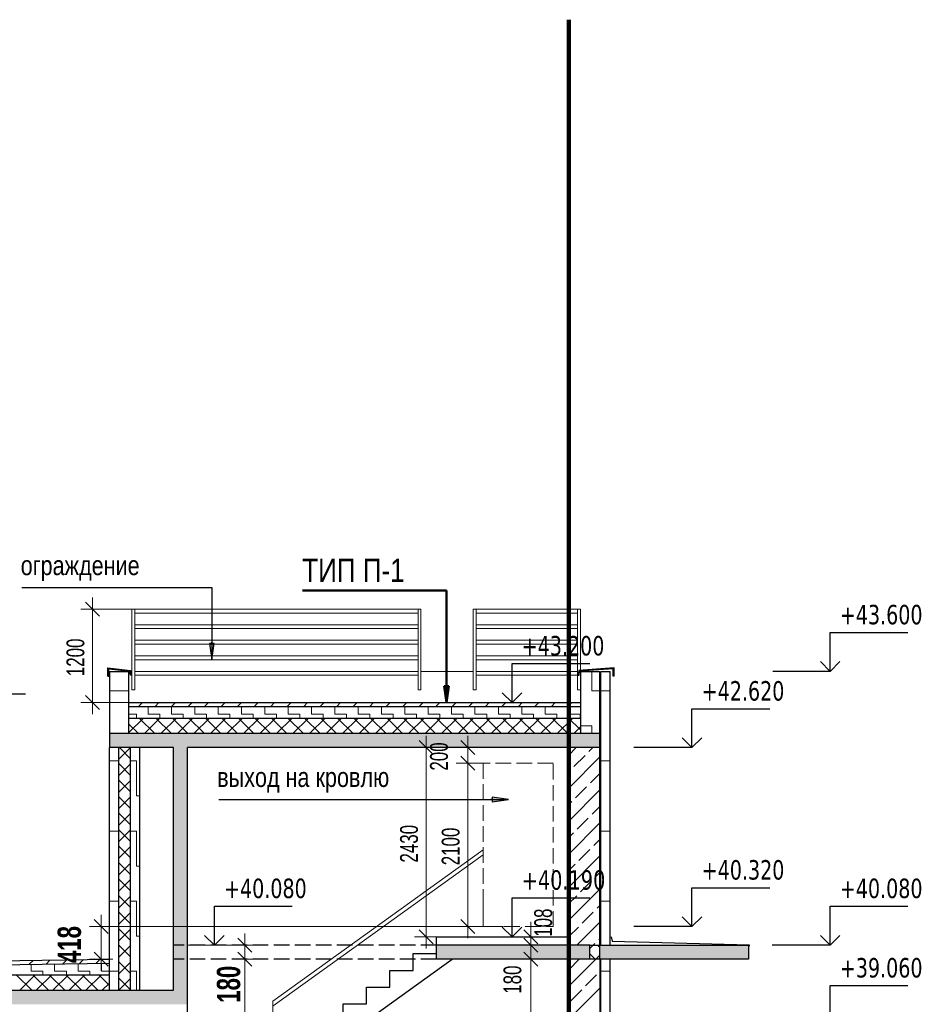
# Model space of a CAD drawing. Header units: millimetres. Extents: x 40580 to 1168286, y -220995 to 81020.
# Tile 74 of 194: x 279977 to 291521, y -27104 to -14453. Entities that reach past the tile are written whole.
import ezdxf

# ---------------------------------------------------------------- set-up
doc = ezdxf.new("R2010")
doc.units = ezdxf.units.MM
doc.linetypes.add('______2', pattern=[270, 200, -70])
doc.linetypes.add('CENTER', pattern=[2, 1.25, -0.25, 0.25, -0.25])
for name, color, linetype, lineweight in [('Standard', 7, 'Continuous', 25), ('Общий01', 7, 'Continuous', 13), ('ОСИ', 7, 'CENTER', 15), ('Размерная линия_ общее', 7, 'Continuous', 25), ('Стена', 7, 'Continuous', 50), ('Стена_ кирпичная кладка нес.', 7, 'Continuous', 70)]:
    doc.layers.add(name, color=color, linetype=linetype, lineweight=lineweight)
doc.layers.add('Стена_ бетон не несущ.', color=7, linetype='Continuous', lineweight=35, true_color=0xb4b496)
doc.layers.add('Стена_ бетон несущ.', color=7, linetype='Continuous', lineweight=70, true_color=0xb4b496)
doc.layers.add('Тонкие', color=7, linetype='Continuous')
doc.styles.add('Century Gothic', font='txt')
doc.styles.add('MtXpl_Century Gothic', font='txt', dxfattribs={"height": 0.2})
doc.styles.add('TAHOMA', font='tahoma.ttf')

# ---------------------------------------------------------------- blocks, each defined once
blk = doc.blocks.new('ALL_ML_STRICH')
at = {"color": 0, "linetype": 'ByBlock', "lineweight": -2}
for p, q in [((0, -0.5), (0, 0.5)), ((-1, 0), (0.5, 0)), ((-0.3, -0.3), (0.3, 0.3))]:
    blk.add_line(p, q, dxfattribs=at)

msp = doc.modelspace()

# ---------------------------------------------------------------- linework, layer by layer
at = {"layer": 'Standard', "color": 7, "linetype": 'Continuous', "lineweight": 25, "transparency": 33554687}
for p, q in [((290388.8, -22826.3), (290388.8, -22326.3)), ((290388.8, -22326.3), (291388.8, -22326.3)), ((286301.6, -23226.3), (286301.6, -22726.3)), ((286301.6, -22726.3), (287301.6, -22726.3)), ((290388.8, -22826.3), (290263.8, -22701.3)), ((290388.8, -22826.3), (290513.8, -22701.3)), ((290388.8, -22826.3), (289652.4, -22826.3)), ((290388.8, -22826.3), (290388.8, -22826.3)), ((290388.8, -22826.3), (290388.8, -22826.3)), ((290388.8, -22826.3), (290388.8, -22826.3)), ((290388.8, -22826.3), (290388.8, -22826.3)), ((286301.6, -23226.3), (286176.6, -23101.3)), ((286301.6, -23226.3), (286426.6, -23101.3)), ((286301.6, -23226.3), (286301.6, -23226.3)), ((286301.6, -23226.3), (286301.6, -23226.3)), ((286301.6, -23226.3), (286301.6, -23226.3)), ((286301.6, -23226.3), (286301.6, -23226.3)), ((288613.8, -23806.3), (288613.8, -23306.3)), ((288613.8, -23306.3), (289613.8, -23306.3)), ((288613.8, -23806.3), (288488.8, -23681.3)), ((288613.8, -23806.3), (288738.8, -23681.3)), ((281951, -26924.3), (281951, -23806.3)), ((282131, -27104.3), (282131, -23806.3)), ((288613.8, -23806.3), (287867.4, -23806.3)), ((288613.8, -23806.3), (288613.8, -23806.3)), ((288613.8, -23806.3), (288613.8, -23806.3)), ((288613.8, -23806.3), (288613.8, -23806.3)), ((288613.8, -23806.3), (288613.8, -23806.3)), ((288613.8, -26106.3), (288613.8, -25606.3)), ((288613.8, -25606.3), (289613.8, -25606.3)), ((286301.6, -26236.3), (286301.6, -25736.3)), ((286301.6, -25736.3), (287301.6, -25736.3)), ((282477.6, -26344.3), (282477.6, -25844.3)), ((282477.6, -25844.3), (283477.6, -25844.3)), ((290388.8, -26344.3), (290388.8, -25844.3)), ((290388.8, -25844.3), (291388.8, -25844.3)), ((288613.8, -26106.3), (288488.8, -25981.3)), ((288613.8, -26106.3), (288738.8, -25981.3)), ((286301.6, -26236.3), (286176.6, -26111.3)), ((286301.6, -26236.3), (286426.6, -26111.3)), ((288613.8, -26106.3), (288613.8, -26106.3)), ((288613.8, -26106.3), (288613.8, -26106.3)), ((288613.8, -26106.3), (288613.8, -26106.3)), ((288613.8, -26106.3), (288613.8, -26106.3)), ((282477.6, -26344.3), (282352.6, -26219.3)), ((282477.6, -26344.3), (282602.6, -26219.3)), ((286301.6, -26236.3), (286301.6, -26236.3)), ((286301.6, -26236.3), (286301.6, -26236.3)), ((286301.6, -26236.3), (286301.6, -26236.3)), ((286301.6, -26236.3), (286301.6, -26236.3)), ((290388.8, -26344.3), (290263.8, -26219.3)), ((290388.8, -26344.3), (290513.8, -26219.3)), ((282477.6, -26344.3), (282477.6, -26344.3)), ((282477.6, -26344.3), (282477.6, -26344.3)), ((282477.6, -26344.3), (282477.6, -26344.3)), ((282477.6, -26344.3), (282477.6, -26344.3)), ((287431, -26524.3), (287431, -26344.3)), ((290388.8, -26344.3), (289642.4, -26344.3)), ((290388.8, -26344.3), (290388.8, -26344.3)), ((290388.8, -26344.3), (290388.8, -26344.3)), ((290388.8, -26344.3), (290388.8, -26344.3)), ((290388.8, -26344.3), (290388.8, -26344.3)), ((282131, -28014.3), (282131, -26924.3)), ((290388.8, -27364.3), (290388.8, -26864.3)), ((290388.8, -26864.3), (291388.8, -26864.3))]:
    msp.add_line(p, q, dxfattribs=at)
at = {"layer": 'Standard', "color": 7, "linetype": 'Continuous', "lineweight": 13, "transparency": 33554687}
for p, q in [((287441, -23077.5), (287561, -23077.5)), ((281626.1, -23377.5), (281626.1, -23276.3)), ((281926.1, -23377.5), (281926.1, -23276.3)), ((282226.1, -23377.5), (282226.1, -23276.3)), ((282526.1, -23377.5), (282526.1, -23276.3)), ((282826.1, -23377.5), (282826.1, -23276.3)), ((283126.1, -23377.5), (283126.1, -23276.3)), ((283426.1, -23377.5), (283426.1, -23276.3)), ((283726.1, -23377.5), (283726.1, -23276.3)), ((284026.1, -23377.5), (284026.1, -23276.3)), ((284326.1, -23377.5), (284326.1, -23276.3)), ((284626.1, -23377.5), (284626.1, -23276.3)), ((284926.1, -23377.5), (284926.1, -23276.3)), ((285226.1, -23377.5), (285226.1, -23276.3)), ((285526.1, -23377.5), (285526.1, -23276.3)), ((285826.1, -23377.5), (285826.1, -23276.3)), ((286126.1, -23377.5), (286126.1, -23276.3)), ((286426.1, -23377.5), (286426.1, -23276.3)), ((286726.1, -23377.5), (286726.1, -23276.3)), ((287026.1, -23377.5), (287026.1, -23276.3)), ((281381, -23377.5), (281476.1, -23377.5)), ((281476.1, -23426.3), (281476.1, -23377.5)), ((281626.1, -23377.5), (281776.1, -23377.5)), ((281776.1, -23426.3), (281776.1, -23377.5)), ((281926.1, -23377.5), (282076.1, -23377.5)), ((282076.1, -23426.3), (282076.1, -23377.5)), ((282226.1, -23377.5), (282376.1, -23377.5)), ((282376.1, -23426.3), (282376.1, -23377.5)), ((282526.1, -23377.5), (282676.1, -23377.5)), ((282676.1, -23426.3), (282676.1, -23377.5)), ((282826.1, -23377.5), (282976.1, -23377.5)), ((282976.1, -23426.3), (282976.1, -23377.5)), ((283126.1, -23377.5), (283276.1, -23377.5)), ((283276.1, -23426.3), (283276.1, -23377.5)), ((283426.1, -23377.5), (283576.1, -23377.5)), ((283576.1, -23426.3), (283576.1, -23377.5)), ((283726.1, -23377.5), (283876.1, -23377.5)), ((283876.1, -23426.3), (283876.1, -23377.5)), ((284026.1, -23377.5), (284176.1, -23377.5)), ((284176.1, -23426.3), (284176.1, -23377.5)), ((284326.1, -23377.5), (284476.1, -23377.5)), ((284476.1, -23426.3), (284476.1, -23377.5)), ((284626.1, -23377.5), (284776.1, -23377.5)), ((284776.1, -23426.3), (284776.1, -23377.5)), ((284926.1, -23377.5), (285076.1, -23377.5)), ((285076.1, -23426.3), (285076.1, -23377.5)), ((285226.1, -23377.5), (285376.1, -23377.5)), ((285376.1, -23426.3), (285376.1, -23377.5)), ((285526.1, -23377.5), (285676.1, -23377.5)), ((285676.1, -23426.3), (285676.1, -23377.5)), ((285826.1, -23377.5), (285976.1, -23377.5)), ((285976.1, -23426.3), (285976.1, -23377.5)), ((286126.1, -23377.5), (286276.1, -23377.5)), ((286276.1, -23426.3), (286276.1, -23377.5)), ((286426.1, -23377.5), (286576.1, -23377.5)), ((286576.1, -23426.3), (286576.1, -23377.5)), ((286726.1, -23377.5), (286876.1, -23377.5)), ((286876.1, -23426.3), (286876.1, -23377.5)), ((287026.1, -23377.5), (287176.1, -23377.5)), ((287176.1, -23426.3), (287176.1, -23377.5)), ((281251, -23953.8), (281398.5, -23806.3)), ((281401, -23949.9), (281257.3, -23806.3)), ((281131, -23977.5), (281251, -23977.5)), ((281401, -24162.1), (281251, -24012.1)), ((281251, -24165.9), (281401, -24015.9)), ((281401, -23977.5), (281476.1, -23977.5)), ((281476.1, -24427.5), (281476.1, -23977.5)), ((287441, -23977.5), (287561, -23977.5)), ((281401, -24374.2), (281251, -24224.2)), ((281251, -24378), (281401, -24228)), ((281401, -24586.3), (281251, -24436.3)), ((281251, -24590.2), (281401, -24440.2)), ((281476.1, -24427.5), (281521, -24427.5)), ((281401, -24798.5), (281251, -24648.5)), ((281251, -24802.3), (281401, -24652.3)), ((281131, -24877.5), (281251, -24877.5)), ((281401, -25010.6), (281251, -24860.6)), ((281251, -25014.4), (281401, -24864.4)), ((281401, -24877.5), (281476.1, -24877.5)), ((281476.1, -25327.5), (281476.1, -24877.5)), ((287441, -24877.5), (287561, -24877.5)), ((281401, -25222.7), (281251, -25072.7)), ((281251, -25226.6), (281401, -25076.6)), ((281401, -25434.8), (281251, -25284.8)), ((281251, -25438.7), (281401, -25288.7)), ((281476.1, -25327.5), (281521, -25327.5)), ((281401, -25647), (281251, -25497)), ((281251, -25650.8), (281401, -25500.8)), ((281131, -25777.5), (281251, -25777.5)), ((281401, -25859.1), (281251, -25709.1)), ((281251, -25863), (281401, -25713)), ((281401, -25777.5), (281476.1, -25777.5)), ((281476.1, -26227.5), (281476.1, -25777.5)), ((287441, -25777.5), (287561, -25777.5)), ((281401, -26071.2), (281251, -25921.2)), ((281251, -26075.1), (281401, -25925.1)), ((281401, -26283.4), (281251, -26133.4)), ((281251, -26287.2), (281401, -26137.2)), ((281476.1, -26227.5), (281521, -26227.5)), ((281401, -26495.5), (281251, -26345.5)), ((281251, -26499.4), (281401, -26349.4)), ((281401, -26707.6), (281251, -26557.6)), ((281251, -26711.5), (281401, -26561.5)), ((280126.1, -26677.5), (280126.1, -26590)), ((280126.1, -26677.5), (280276.1, -26677.5)), ((280276.1, -26724.3), (280276.1, -26677.5)), ((280426.1, -26677.5), (280426.1, -26585.3)), ((280426.1, -26677.5), (280576.1, -26677.5)), ((280576.1, -26724.3), (280576.1, -26677.5)), ((280726.1, -26677.5), (280726.1, -26580.6)), ((280726.1, -26677.5), (280876.1, -26677.5)), ((280876.1, -26724.3), (280876.1, -26677.5)), ((281026.1, -26677.5), (281026.1, -26575.9)), ((281026.1, -26677.5), (281131, -26677.5)), ((281131, -26677.5), (281251, -26677.5)), ((281401, -26677.5), (281476.1, -26677.5)), ((281476.1, -26924.3), (281476.1, -26677.5)), ((287441, -26677.5), (287561, -26677.5)), ((281401, -26919.8), (281251, -26769.8)), ((281251, -26923.6), (281401, -26773.6))]:
    msp.add_line(p, q, dxfattribs=at)
at = {"layer": 'Standard', "color": 7, "linetype": 'Continuous', "lineweight": 25, "transparency": 33554687}
msp.add_lwpolyline([(288613.8, -26106.3), (288144, -26106.3), (288144, -26106.3), (287867.4, -26106.3)], dxfattribs=at)
at = {"layer": 'Общий01', "color": 7, "linetype": 'Continuous', "lineweight": 50, "transparency": 33554687}
for p, q in [((283610.3, -21788.2), (285460.3, -21788.2)), ((285460.3, -21788.2), (285460.3, -23226.3)), ((285490.3, -23016.3), (285430.3, -23016.3)), ((285430.3, -23016.3), (285460.3, -23226.3)), ((285460.3, -23016.3), (285460.3, -23001.3)), ((285460.3, -23226.3), (285490.3, -23016.3)), ((285460.3, -23226.3), (285460.3, -23226.3)), ((285460.3, -23226.3), (285460.3, -23226.3)), ((285460.3, -23226.3), (285460.3, -23226.3))]:
    msp.add_line(p, q, dxfattribs=at)
at = {"layer": 'Общий01', "color": 7, "linetype": 'Continuous', "lineweight": 25, "transparency": 33554687}
for p, q in [((281109.9, -22888.6), (281109.9, -22781.9)), ((281109.9, -22781.9), (281400, -22813.8)), ((281109.9, -22888.6), (281119.9, -22888.6)), ((281119.9, -22888.6), (281119.9, -22793)), ((281119.9, -22793), (281391.3, -22822.8)), ((281399.4, -22874.6), (281391.3, -22822.8)), ((281409.3, -22873.1), (281399.4, -22874.6)), ((281400, -22813.8), (281409.3, -22873.1)), ((287162, -22813.8), (287152.8, -22873.1)), ((287152.8, -22873.1), (287162.6, -22874.6)), ((287612.1, -22781.9), (287162, -22813.8)), ((287162.6, -22874.6), (287170.7, -22822.8)), ((287602.1, -22793), (287170.7, -22822.8)), ((287602.1, -22888.6), (287602.1, -22793)), ((287612.1, -22888.6), (287602.1, -22888.6)), ((287612.1, -22888.6), (287612.1, -22781.9)), ((281381, -23226.3), (287181, -23226.3)), ((281381, -23276.3), (287181, -23276.3)), ((281381, -23426.3), (287181, -23426.3)), ((287301.1, -26524.3), (287301.1, -26344.3)), ((277934.2, -26574.3), (281131, -26524.3)), ((277934.2, -26624.3), (281131, -26574.3)), ((272981, -26724.3), (281131, -26724.3)), ((272601, -26924.3), (281951, -26924.3))]:
    msp.add_line(p, q, dxfattribs=at)
at = {"layer": 'Общий01', "color": 240, "linetype": '______2', "lineweight": 25, "transparency": 33554687}
for p, q in [((285331, -26344.3), (281951, -26344.3)), ((285331, -26524.3), (281951, -26524.3))]:
    msp.add_line(p, q, dxfattribs=at)
at = {"layer": 'Общий01', "color": 7, "linetype": 'Continuous', "lineweight": 50, "transparency": 33554687}
for points in [[(285460.3, -23226.3), (285430.3, -23016.3), (285460.3, -23016.3)], [(285460.3, -23226.3), (285460.3, -23016.3), (285490.3, -23016.3)]]:
    msp.add_solid(points, dxfattribs=at)
at = {"layer": 'ОСИ', "color": 218, "linetype": 'Continuous', "lineweight": 13, "true_color": 0x500050, "transparency": 33554687}
for p, q in [((281487.9, -22026.3), (280914.1, -22026.3)), ((280914.1, -23226.3), (280914.1, -22026.3)), ((281450.8, -23226.3), (280914.1, -23226.3))]:
    msp.add_line(p, q, dxfattribs=at)
at = {"layer": 'Размерная линия_ общее', "color": 218, "linetype": 'Continuous', "lineweight": 13, "true_color": 0x500050, "transparency": 33554687}
for p, q in [((285200.2, -23806.3), (285200.2, -23806.3)), ((285200.2, -26236.3), (285200.2, -23806.3)), ((285734.6, -23806.3), (285734.6, -23806.3)), ((285734.6, -24006.3), (285734.6, -23806.3)), ((285931, -24006.3), (285734.6, -24006.3)), ((285931, -24006.3), (285734.6, -24006.3)), ((285734.6, -26106.3), (285734.6, -24006.3)), ((286192.8, -26106.3), (281023.5, -26106.3)), ((281023.5, -26524.3), (281023.5, -26106.3)), ((285931, -26106.3), (285734.6, -26106.3)), ((285200.2, -26236.3), (285200.2, -26236.3)), ((286541.5, -26344.3), (286541.5, -26236.3)), ((282131, -26344.3), (282867.7, -26344.3)), ((282867.7, -26524.3), (282867.7, -26344.3)), ((286541.5, -26524.3), (286541.5, -26344.3)), ((281023.5, -26524.3), (281023.5, -26524.3)), ((282867.7, -26524.3), (282867.7, -26524.3)), ((282867.7, -26524.3), (282867.7, -26524.3)), ((282867.7, -30124.3), (282867.7, -26524.3)), ((286541.5, -30124.3), (286541.5, -26524.3))]:
    msp.add_line(p, q, dxfattribs=at)
at = {"layer": 'Стена', "color": 7, "linetype": 'Continuous', "lineweight": 13, "transparency": 33554687}
for p, q in [((281418, -22026.3), (281455.1, -22026.3)), ((281418, -23061.7), (281418, -22026.3)), ((281455.1, -22026.3), (281455.1, -23061.7)), ((281455.1, -22026.3), (285094, -22026.3)), ((281455.1, -22076.3), (285094, -22076.3)), ((285131, -22026.3), (285094, -22026.3)), ((285094, -22026.3), (285094, -23061.7)), ((285131, -23061.7), (285131, -22026.3)), ((285841, -22026.3), (285804, -22026.3)), ((285804, -22026.3), (285804, -23061.7)), ((285841, -23061.7), (285841, -22026.3)), ((285841, -22026.3), (287144, -22026.3)), ((285841, -22076.3), (287144, -22076.3)), ((287181, -22026.3), (287144, -22026.3)), ((287144, -22026.3), (287144, -23061.7)), ((287181, -23061.7), (287181, -22026.3)), ((281455.1, -22226.3), (285094, -22226.3)), ((285841, -22226.3), (287144, -22226.3)), ((281455.1, -22276.3), (285094, -22276.3)), ((285841, -22276.3), (287144, -22276.3)), ((281455.1, -22426.3), (285094, -22426.3)), ((281455.1, -22476.3), (285094, -22476.3)), ((285841, -22426.3), (287144, -22426.3)), ((285841, -22476.3), (287144, -22476.3)), ((281455.1, -22626.3), (285094, -22626.3)), ((285841, -22626.3), (287144, -22626.3)), ((281455.1, -22676.3), (285094, -22676.3)), ((285841, -22676.3), (287144, -22676.3)), ((281455.1, -22826.3), (285094, -22826.3)), ((281455.1, -22876.3), (285094, -22876.3)), ((285804, -22826.3), (285131, -22826.3)), ((285841, -22826.3), (287144, -22826.3)), ((285841, -22876.3), (287144, -22876.3)), ((281455.1, -23061.7), (281418, -23061.7)), ((285094, -23061.7), (285131, -23061.7)), ((285804, -23061.7), (285841, -23061.7)), ((287144, -23061.7), (287181, -23061.7)), ((283231, -27064.3), (285931, -25120.3)), ((283232.5, -27124.8), (285931, -25181.9)), ((285931, -26106.3), (285931, -25724.3)), ((283231, -27964.3), (283231, -27064.3))]:
    msp.add_line(p, q, dxfattribs=at)
at = {"layer": 'Стена', "color": 34, "linetype": 'Continuous', "lineweight": 25, "transparency": 33554687}
for p, q in [((287441, -22826.3), (287561, -22826.3)), ((287441, -26344.3), (287441, -22826.3)), ((287561, -26344.3), (287561, -22826.3)), ((287441, -27364.3), (287441, -26524.3)), ((287561, -27364.3), (287561, -26524.3))]:
    msp.add_line(p, q, dxfattribs=at)
at = {"layer": 'Стена', "color": 7, "linetype": 'Continuous', "lineweight": 25, "transparency": 33554687}
for p, q in [((281131, -23626.3), (281131, -23806.3)), ((287431, -23626.3), (281131, -23626.3)), ((287431, -23806.3), (287431, -23626.3)), ((281951, -23806.3), (281131, -23806.3)), ((287431, -23806.3), (282131, -23806.3)), ((285331, -26452.3), (285331, -26236.3)), ((285331, -26236.3), (287031, -26236.3)), ((285331, -26524.3), (285331, -26236.3)), ((287574.6, -26236.3), (287589.6, -26292.2)), ((287589.6, -26292.2), (289350.1, -26339.1)), ((287301.1, -26344.3), (285331, -26344.3)), ((287431, -26344.3), (289341, -26344.3)), ((287431, -26524.3), (287431, -26344.3)), ((287431, -26344.3), (287431, -26344.3)), ((289341, -26344.3), (289341, -26524.3)), ((289350.1, -26339.1), (289350.1, -26359.1)), ((283231, -28180.3), (285531, -26524.3)), ((285031, -26668.3), (285031, -26452.3)), ((285031, -26668.3), (285031, -26452.3)), ((285031, -26452.3), (285331, -26452.3)), ((287301.1, -26524.3), (285331, -26524.3)), ((289341, -26524.3), (287431, -26524.3)), ((284731, -26668.3), (285031, -26668.3)), ((284731, -26884.3), (284731, -26668.3)), ((284731, -26884.3), (284731, -26668.3)), ((284431, -26884.3), (284731, -26884.3)), ((284431, -27100.3), (284431, -26884.3)), ((284431, -27100.3), (284431, -26884.3)), ((284131, -27100.3), (284431, -27100.3)), ((284131, -27316.3), (284131, -27100.3)), ((284131, -27316.3), (284131, -27100.3))]:
    msp.add_line(p, q, dxfattribs=at)
at = {"layer": 'Стена', "color": 7, "linetype": '______2', "lineweight": 13, "transparency": 33554687}
for p, q in [((286831, -24006.3), (285931, -24006.3)), ((285931, -24006.3), (285931, -26106.3)), ((286831, -26106.3), (286831, -24006.3)), ((285931, -26106.3), (286831, -26106.3))]:
    msp.add_line(p, q, dxfattribs=at)
at = {"layer": 'Стена_ бетон не несущ.', "color": 45, "linetype": 'Continuous', "lineweight": 25, "true_color": 0xaa8232, "transparency": 33554687}
for p, q in [((281131, -22826.3), (281131, -23626.3)), ((281131, -22826.3), (281381, -22826.3)), ((281381, -23626.3), (281381, -22826.3)), ((287181, -22826.3), (287181, -23626.3)), ((287181, -22826.3), (287431, -22826.3)), ((287431, -23626.3), (287431, -22826.3)), ((281131, -26924.3), (281131, -23806.3)), ((281251, -26924.3), (281251, -23806.3)), ((281251, -26924.3), (281251, -23806.3)), ((281401, -26924.3), (281401, -23806.3)), ((281401, -26924.3), (281401, -23806.3)), ((281521, -26924.3), (281521, -23806.3))]:
    msp.add_line(p, q, dxfattribs=at)
at = {"layer": 'Стена_ бетон несущ.', "color": 9, "linetype": 'Continuous', "lineweight": 13, "true_color": 0xc8c8a0, "transparency": 33554687}
for p, q in [((287326.1, -23077.5), (287326.1, -22826.3)), ((281131, -23077.5), (281381, -23077.5)), ((287326.1, -23077.5), (287431, -23077.5)), ((287181, -23527.5), (287326.1, -23527.5)), ((287326.1, -23626.3), (287326.1, -23527.5)), ((287031, -23901.3), (287126.1, -23806.3)), ((287097.9, -24046.6), (287239.4, -23905.1)), ((287288.8, -23855.6), (287338.2, -23806.3)), ((287031, -24325.6), (287431, -23925.6)), ((287031, -24113.5), (287048.4, -24096.1)), ((287310.1, -24258.7), (287431, -24137.7)), ((287031, -24749.9), (287431, -24349.9)), ((287119.1, -24449.6), (287260.6, -24308.2)), ((287031, -24537.7), (287069.6, -24499.1)), ((287331.3, -24661.7), (287431, -24562)), ((287031, -25174.1), (287431, -24774.1)), ((287140.4, -24852.7), (287281.8, -24711.2)), ((287031, -24962), (287090.9, -24902.2)), ((287352.5, -25064.8), (287431, -24986.3)), ((287161.6, -25255.7), (287303, -25114.3)), ((287031, -25598.4), (287431, -25198.4)), ((287031, -25386.3), (287112.1, -25305.2)), ((287373.7, -25467.8), (287431, -25410.5)), ((287182.8, -25658.8), (287324.2, -25517.3)), ((287031, -26022.7), (287431, -25622.7)), ((287031, -25810.5), (287133.3, -25708.3)), ((287204, -26061.8), (287345.4, -25920.4)), ((287394.9, -25870.9), (287431, -25834.8)), ((287133.7, -26344.3), (287431, -26046.9)), ((287031, -26234.8), (287154.5, -26111.3)), ((287416.1, -26273.9), (287431, -26259.1)), ((287345.8, -26344.3), (287366.6, -26323.4)), ((287031, -26871.2), (287377.9, -26524.3)), ((287034.3, -26655.8), (287165.8, -26524.3)), ((287246.4, -26867.9), (287387.8, -26726.5)), ((287031, -27295.4), (287431, -26895.4)), ((287055.5, -27058.8), (287196.9, -26917.4))]:
    msp.add_line(p, q, dxfattribs=at)
at = {"layer": 'Стена_ бетон несущ.', "color": 7, "linetype": 'Continuous', "lineweight": 13, "transparency": 33554687}
for p, q in [((281504.3, -23276.3), (281554.3, -23226.3)), ((281716.4, -23276.3), (281766.4, -23226.3)), ((281928.5, -23276.3), (281978.5, -23226.3)), ((282140.7, -23276.3), (282190.7, -23226.3)), ((282352.8, -23276.3), (282402.8, -23226.3)), ((282564.9, -23276.3), (282614.9, -23226.3)), ((282777.1, -23276.3), (282827.1, -23226.3)), ((282989.2, -23276.3), (283039.2, -23226.3)), ((283201.3, -23276.3), (283251.3, -23226.3)), ((283413.5, -23276.3), (283463.5, -23226.3)), ((283625.6, -23276.3), (283675.6, -23226.3)), ((283837.7, -23276.3), (283887.7, -23226.3)), ((284049.9, -23276.3), (284099.9, -23226.3)), ((284262, -23276.3), (284312, -23226.3)), ((284474.1, -23276.3), (284524.1, -23226.3)), ((284686.2, -23276.3), (284736.2, -23226.3)), ((284898.4, -23276.3), (284948.4, -23226.3)), ((285110.5, -23276.3), (285160.5, -23226.3)), ((285322.6, -23276.3), (285372.6, -23226.3)), ((285534.8, -23276.3), (285584.8, -23226.3)), ((285746.9, -23276.3), (285796.9, -23226.3)), ((285959, -23276.3), (286009, -23226.3)), ((286171.2, -23276.3), (286221.2, -23226.3)), ((286383.3, -23276.3), (286433.3, -23226.3)), ((286595.4, -23276.3), (286645.4, -23226.3)), ((286807.6, -23276.3), (286857.6, -23226.3)), ((287019.7, -23276.3), (287069.7, -23226.3)), ((281381, -23611.6), (281566.4, -23426.3)), ((281501.6, -23626.3), (281381, -23505.7)), ((281713.7, -23626.3), (281513.7, -23426.3)), ((281578.5, -23626.3), (281778.5, -23426.3)), ((281925.9, -23626.3), (281725.9, -23426.3)), ((281790.7, -23626.3), (281990.7, -23426.3)), ((282138, -23626.3), (281938, -23426.3)), ((282002.8, -23626.3), (282202.8, -23426.3)), ((282350.1, -23626.3), (282150.1, -23426.3)), ((282214.9, -23626.3), (282414.9, -23426.3)), ((282562.3, -23626.3), (282362.3, -23426.3)), ((282427.1, -23626.3), (282627.1, -23426.3)), ((282774.4, -23626.3), (282574.4, -23426.3)), ((282639.2, -23626.3), (282839.2, -23426.3)), ((282986.5, -23626.3), (282786.5, -23426.3)), ((282851.3, -23626.3), (283051.3, -23426.3)), ((283198.7, -23626.3), (282998.7, -23426.3)), ((283063.5, -23626.3), (283263.5, -23426.3)), ((283410.8, -23626.3), (283210.8, -23426.3)), ((283275.6, -23626.3), (283475.6, -23426.3)), ((283622.9, -23626.3), (283422.9, -23426.3)), ((283487.7, -23626.3), (283687.7, -23426.3)), ((283835.1, -23626.3), (283635.1, -23426.3)), ((283699.9, -23626.3), (283899.9, -23426.3)), ((284047.2, -23626.3), (283847.2, -23426.3)), ((283912, -23626.3), (284112, -23426.3)), ((284259.3, -23626.3), (284059.3, -23426.3)), ((284124.1, -23626.3), (284324.1, -23426.3)), ((284471.5, -23626.3), (284271.5, -23426.3)), ((284336.2, -23626.3), (284536.2, -23426.3)), ((284683.6, -23626.3), (284483.6, -23426.3)), ((284548.4, -23626.3), (284748.4, -23426.3)), ((284895.7, -23626.3), (284695.7, -23426.3)), ((284760.5, -23626.3), (284960.5, -23426.3)), ((285107.9, -23626.3), (284907.9, -23426.3)), ((284972.6, -23626.3), (285172.6, -23426.3)), ((285320, -23626.3), (285120, -23426.3)), ((285184.8, -23626.3), (285384.8, -23426.3)), ((285532.1, -23626.3), (285332.1, -23426.3)), ((285396.9, -23626.3), (285596.9, -23426.3)), ((285744.2, -23626.3), (285544.2, -23426.3)), ((285609, -23626.3), (285809, -23426.3)), ((285956.4, -23626.3), (285756.4, -23426.3)), ((285821.2, -23626.3), (286021.2, -23426.3)), ((286168.5, -23626.3), (285968.5, -23426.3)), ((286033.3, -23626.3), (286233.3, -23426.3)), ((286380.6, -23626.3), (286180.6, -23426.3)), ((286245.4, -23626.3), (286445.4, -23426.3)), ((286592.8, -23626.3), (286392.8, -23426.3)), ((286457.6, -23626.3), (286657.6, -23426.3)), ((286804.9, -23626.3), (286604.9, -23426.3)), ((286669.7, -23626.3), (286869.7, -23426.3)), ((287017, -23626.3), (286817, -23426.3)), ((286881.8, -23626.3), (287081.8, -23426.3)), ((287181, -23578.1), (287029.2, -23426.3)), ((287094, -23626.3), (287181, -23539.2)), ((287301.1, -26389), (287345.8, -26344.3)), ((287431, -26373.7), (287401.6, -26344.3)), ((280099.3, -26590.4), (280150.1, -26539.6)), ((280314.8, -26587), (280365.6, -26536.2)), ((280530.3, -26583.6), (280581.1, -26532.9)), ((280745.8, -26580.3), (280796.6, -26529.5)), ((280961.3, -26576.9), (281012.1, -26526.1)), ((287369.5, -26524.3), (287301.1, -26455.9)), ((287377.9, -26524.3), (287431, -26471.2)), ((280132.7, -26924.3), (279932.7, -26724.3)), ((279977.6, -26924.3), (280177.6, -26724.3)), ((280344.8, -26924.3), (280144.8, -26724.3)), ((280189.7, -26924.3), (280389.7, -26724.3)), ((280557, -26924.3), (280357, -26724.3)), ((280401.9, -26924.3), (280601.9, -26724.3)), ((280769.1, -26924.3), (280569.1, -26724.3)), ((280614, -26924.3), (280814, -26724.3)), ((280981.2, -26924.3), (280781.2, -26724.3)), ((280826.1, -26924.3), (281026.1, -26724.3)), ((281131, -26861.9), (280993.4, -26724.3)), ((281038.2, -26924.3), (281131, -26831.5))]:
    msp.add_line(p, q, dxfattribs=at)
at = {"layer": 'Стена_ бетон несущ.', "color": 9, "linetype": 'Continuous', "lineweight": 25, "true_color": 0xc8c8a0, "transparency": 33554687}
for p, q in [((287431, -23806.3), (287031, -23806.3)), ((287031, -26344.3), (287031, -23806.3)), ((287031, -23806.3), (287031, -23806.3)), ((287031, -23806.3), (287031, -23806.3)), ((287431, -26524.3), (287431, -23806.3)), ((287431, -23806.3), (287431, -23806.3)), ((287431, -23806.3), (287431, -23806.3)), ((287301.1, -26344.3), (287431, -26344.3)), ((287431, -26524.3), (287031, -26524.3)), ((287431, -26524.3), (287031, -26524.3)), ((287031, -26524.3), (287031, -27364.3)), ((287431, -26524.3), (287431, -27364.3))]:
    msp.add_line(p, q, dxfattribs=at)
at = {"layer": 'Стена_ бетон несущ.', "color": 7, "linetype": 'Continuous', "lineweight": 25, "transparency": 33554687}
for p, q in [((287431, -26524.3), (287431, -26344.3)), ((289341, -26344.3), (289341, -26524.3))]:
    msp.add_line(p, q, dxfattribs=at)
at = {"layer": 'Стена_ бетон несущ.', "color": 7, "linetype": 'Continuous', "lineweight": 25, "true_color": 0xf1f1f1, "transparency": 33554687}
for points in [[(281131, -23806.3), (281131, -23626.3), (281951, -23806.3)], [(281951, -23806.3), (281131, -23626.3), (281951, -23626.3)], [(281951, -23806.3), (281951, -23626.3), (282131, -26924.3)], [(282131, -23806.3), (281951, -23626.3), (282131, -23626.3)], [(282131, -26924.3), (281951, -23626.3), (282131, -23806.3)], [(282131, -23806.3), (282131, -23626.3), (287431, -23806.3)], [(287431, -23806.3), (282131, -23626.3), (287431, -23626.3)], [(281951, -26924.3), (281951, -23806.3), (282131, -26924.3)], [(285331, -26524.3), (285331, -26344.3), (287301.1, -26524.3)], [(287301.1, -26524.3), (285331, -26344.3), (287301.1, -26344.3)], [(287431, -26524.3), (287431, -26344.3), (289341, -26524.3)], [(289341, -26524.3), (287431, -26344.3), (289341, -26344.3)], [(274060.9, -27104.3), (274060.9, -26924.3), (282131, -27104.3)], [(282131, -27104.3), (274060.9, -26924.3), (282131, -26924.3)]]:
    msp.add_solid(points, dxfattribs=at)
at = {"layer": 'Стена_ кирпичная кладка нес.', "color": 7, "linetype": 'Continuous', "lineweight": 25, "transparency": 33554687}
for p, q in [((280004.1, -21749.3), (282444.1, -21749.3)), ((282444.1, -21749.3), (282444.1, -22676.3)), ((282474.1, -22466.3), (282414.1, -22466.3)), ((282414.1, -22466.3), (282444.1, -22676.3)), ((282444.1, -22466.3), (282444.1, -22451.3)), ((282444.1, -22676.3), (282474.1, -22466.3)), ((282444.1, -22676.3), (282444.1, -22676.3)), ((282444.1, -22676.3), (282444.1, -22676.3)), ((282444.1, -22676.3), (282444.1, -22676.3)), ((280051.9, -23118.5), (272841.9, -23118.5)), ((282535.5, -24470.9), (286255.5, -24470.9)), ((286045.5, -24470.9), (286030.5, -24470.9)), ((286255.5, -24470.9), (286045.5, -24440.9)), ((286045.5, -24440.9), (286045.5, -24500.9)), ((286045.5, -24500.9), (286255.5, -24470.9)), ((286255.5, -24470.9), (286255.5, -24470.9)), ((286255.5, -24470.9), (286255.5, -24470.9)), ((286255.5, -24470.9), (286255.5, -24470.9))]:
    msp.add_line(p, q, dxfattribs=at)
for points in [[(282444.1, -22676.3), (282414.1, -22466.3), (282444.1, -22466.3)], [(282444.1, -22676.3), (282444.1, -22466.3), (282474.1, -22466.3)], [(286045.5, -24500.9), (286045.5, -24440.9), (286255.5, -24470.9)]]:
    msp.add_solid(points, dxfattribs=at)
at = {"layer": 'Тонкие', "lineweight": 100}
msp.add_line((287031, -68585.7), (287031, -14452.6), dxfattribs=at)

# ---------------------------------------------------------------- block references
at = {"layer": 'ОСИ', "color": 218, "linetype": 'Continuous', "lineweight": 13, "true_color": 0x500050, "transparency": 33554687, "xscale": 300, "yscale": 300, "zscale": 300}
for p, rotation in [((280914.1, -22026.3), 90), ((280914.1, -23226.3), 270)]:
    msp.add_blockref('ALL_ML_STRICH', p, dxfattribs=dict(at, rotation=rotation))
at = {"layer": 'Размерная линия_ общее', "color": 218, "linetype": 'Continuous', "lineweight": 13, "true_color": 0x500050, "transparency": 33554687, "xscale": 300, "yscale": 300, "zscale": 300}
for p, rotation in [((285200.2, -23806.3), 90), ((285734.6, -23806.3), 90), ((285734.6, -24006.3), 270), ((285734.6, -24006.3), 90), ((285734.6, -26106.3), 270), ((281023.5, -26106.3), 90), ((285200.2, -26236.3), 270), ((286541.5, -26344.3), 270), ((286541.5, -26236.3), 90), ((281023.5, -26524.3), 270), ((282867.7, -26344.3), 90), ((282867.7, -26524.3), 270), ((286541.5, -26344.3), 90), ((286541.5, -26524.3), 270), ((282867.7, -26524.3), 90), ((286541.5, -26524.3), 90)]:
    msp.add_blockref('ALL_ML_STRICH', p, dxfattribs=dict(at, rotation=rotation))

# ---------------------------------------------------------------- texts
at = {"layer": 'Standard', "color": 7, "linetype": 'Continuous', "lineweight": 25, "transparency": 33554687, "char_height": 250, "attachment_point": 7, "style": 'TAHOMA'}
for s, insert, width in [('\\W0.83;+43.600', (290513.8, -22226.3), 1180.864), ('\\W0.83;+43.200', (286426.6, -22626.3), 1180.864), ('\\W0.83;+42.620', (288738.8, -23206.3), 1180.864), ('\\W0.83;+40.320', (288738.8, -25506.3), 1180.864), ('\\W0.84;+40.190', (286426.6, -25636.3), 1181.551), ('\\W0.83;+40.080', (282602.6, -25744.3), 1180.864), ('\\W0.83;+40.080', (290513.8, -25744.3), 1180.864), ('\\W0.83;+39.060', (290513.8, -26764.3), 1180.864)]:
    msp.add_mtext(s, dxfattribs=dict(at, insert=insert, width=width))
at = {"layer": 'ОСИ', "color": 218, "linetype": 'Continuous', "lineweight": 13, "true_color": 0x500050, "transparency": 33554687, "insert": (280693.9, -22646), "char_height": 229, "width": 654.286, "attachment_point": 5, "rotation": 90, "style": 'Century Gothic'}
msp.add_mtext('\\W0.71;\\A1;{1200}', dxfattribs=at)
at = {"layer": 'Размерная линия_ общее', "color": 218, "linetype": 'Continuous', "lineweight": 13, "true_color": 0x500050, "transparency": 33554687, "attachment_point": 5, "rotation": 90, "style": 'Century Gothic'}
for s, insert, char_height, width in [('\\W0.71;\\A1;{200}', (285364.4, -23920.1), 229, 490.714), ('\\W0.71;\\A1;{2430}', (284979.9, -25041), 229, 654.286), ('\\W0.71;\\A1;{2100}', (285514.4, -25076), 229, 654.286), ('\\W0.71;\\A1;{108}', (286703.5, -26055), 229, 490.714), ('\\W0.71;\\A1;{\\fCentury Gothic|i0|b1;418}', (280615.9, -26336.3), 300, 642.857), ('\\W0.71;\\A1;{\\fCentury Gothic|i0|b1;180}', (282661.8, -26846.5), 300, 642.857), ('\\W0.71;\\A1;{180}', (286308.2, -26787.3), 229, 490.714)]:
    msp.add_mtext(s, dxfattribs=dict(at, insert=insert, char_height=char_height, width=width))
at = {"layer": 'Стена_ кирпичная кладка нес.', "color": 7, "lineweight": 25, "transparency": 33554687}
for s, height, style, width, p in [('ТИП П-1', 300, 'MtXpl_Century Gothic', 0.833333, (283606.3, -21678.2)), ('ограждение', 250, 'Century Gothic', 0.83, (279989.5, -21589.8)), ('выход\xa0на\xa0кровлю', 250, 'Century Gothic', 0.83, (282513.5, -24311.5))]:
    msp.add_text(s, height=height, dxfattribs=dict(at, style=style, width=width)).set_placement(p)

doc.saveas('drawing.dxf')
